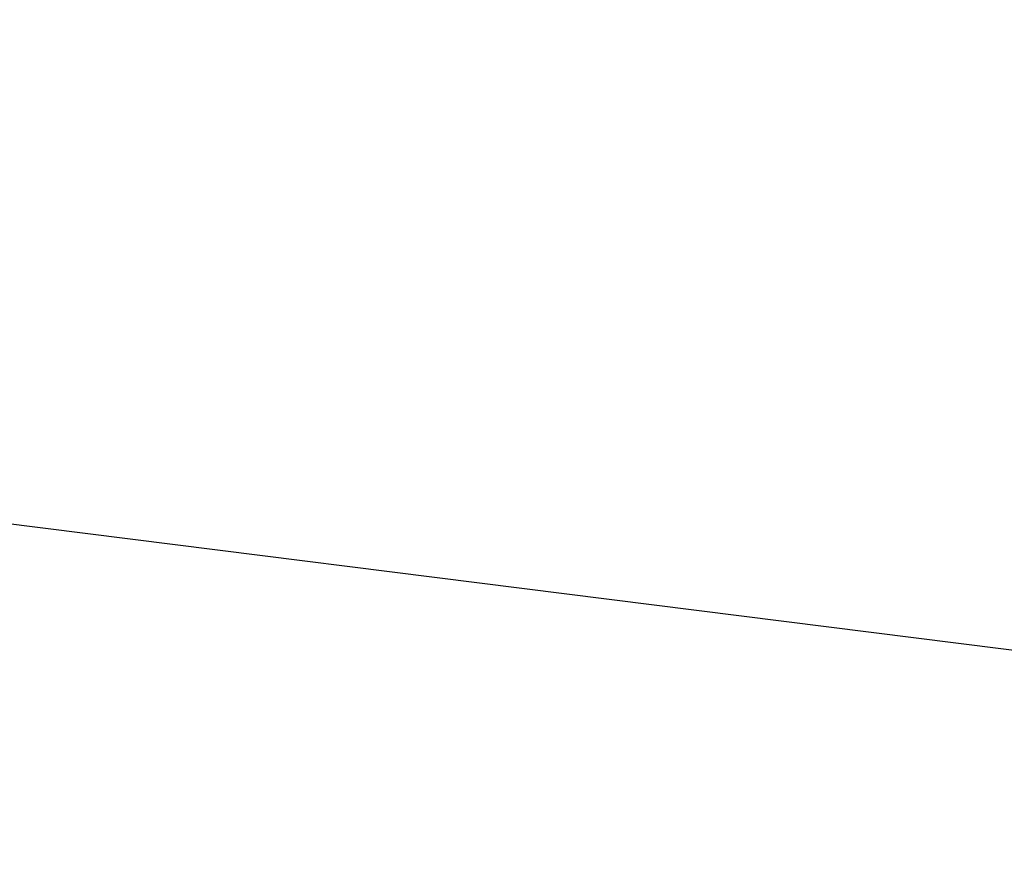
# Model space of a CAD drawing. Header units: millimetres. Extents: x 11 to 117, y -52 to 37.
# Tile 215 of 256: x 36.73 to 37.296, y -42.157 to -41.669. Entities that reach past the tile are written whole.
import ezdxf

# ---------------------------------------------------------------- set-up
doc = ezdxf.new("R2010")
doc.units = ezdxf.units.MM
doc.header["$LTSCALE"] = 25.4
doc.layers.get('0').update_dxf_attribs({"true_color": 0xff5454})

# ---------------------------------------------------------------- blocks, each defined once
blk = doc.blocks.new('PROFILE-IRIS-LED-7W-8995-8997-8996-8998.STL#2')
at = {"color": 18, "true_color": 0x000000}
mesh = blk.add_polyface(dxfattribs=at)
corners = [(36.61428, -4.93802, 85.03765), (36.98957, -5.77878, 84.4271), (27.3539, -49.37504, 33.26759)]
mesh.append_faces([[corners[k] for k in face] for face in [(0, 1, 2)]], dxfattribs={"color": 18})
mesh = blk.add_polyface(dxfattribs=at)
corners = [(36.41831, -5.69138, 85.71732), (23.13521, -48.18147, 33.17404), (36.79639, -6.5321, 85.09915)]
mesh.append_faces([[corners[k] for k in face] for face in [(0, 1, 2)]], dxfattribs={"color": 18})
mesh = blk.add_polyface(dxfattribs=at)
corners = [(36.79639, -6.5321, 85.09915), (23.13521, -48.18147, 33.17404), (37.2459, -7.24707, 84.63261)]
mesh.append_faces([[corners[k] for k in face] for face in [(0, 1, 2)]], dxfattribs={"color": 18})
mesh = blk.add_polyface(dxfattribs=at)
corners = [(35.09114, -41.75314, 34.35326), (38.16252, -41.16384, 35.17476), (37.91993, -42.10983, 34.04462), (35.33373, -40.80714, 35.48339)]
mesh.append_faces([[corners[k] for k in face] for face in [(0, 1, 2), (1, 0, 3)]], dxfattribs={"vtx0": -1, "color": 18})

msp = doc.modelspace()

# ---------------------------------------------------------------- block references
at = {"color": 0}
msp.add_blockref('PROFILE-IRIS-LED-7W-8995-8997-8996-8998.STL#2', (0, 0), dxfattribs=at)

doc.saveas('drawing.dxf')
